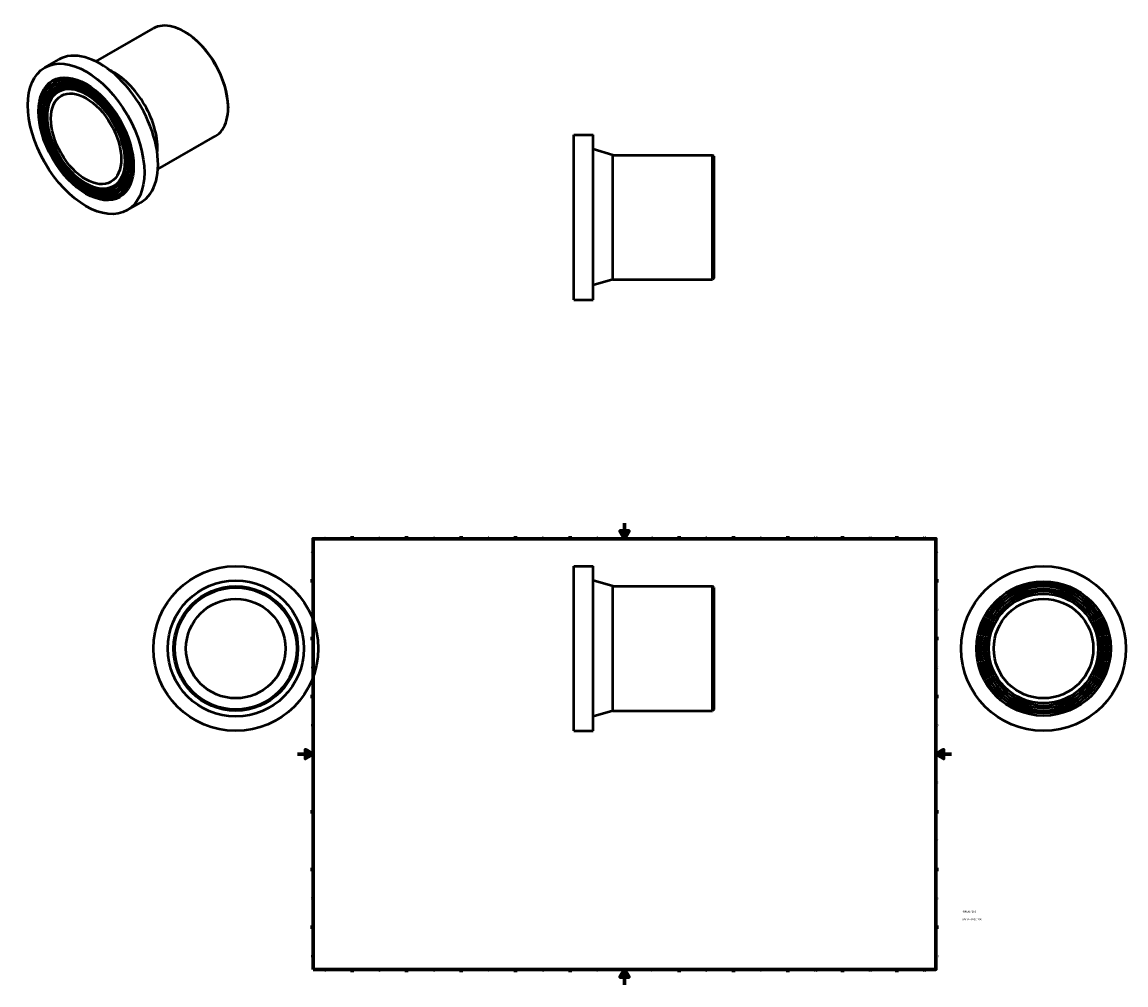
# Model space of a CAD drawing. Header units: millimetres. Extents: x -354 to 1065, y -1011 to 1239.
# Tile 3 of 3: x -354 to 1065, y 0 to 1239. Entities that reach past the tile are written whole.
import ezdxf

# ---------------------------------------------------------------- set-up
doc = ezdxf.new("R2010")
doc.units = ezdxf.units.MM
for name, color, linetype, lineweight in [('Border (ANSI)', 7, 'Continuous', 70), ('Title (ISO)', 7, 'Continuous', 50), ('Visible (ANSI)', 7, 'Continuous', 50)]:
    doc.layers.add(name, color=color, linetype=linetype, lineweight=lineweight)
doc.styles.add('Note Text (ANSI)', font='tahoma.ttf')
doc.styles.add('Note Text (ISO)', font='tahoma.ttf')

# ---------------------------------------------------------------- blocks, each defined once
blk = doc.blocks.new('Borders Default Border')
at = {"layer": 'Border (ANSI)'}
for p, q in [((70.1, 574), (70.1, 577.4)), ((140.2, 574), (140.2, 577.4)), ((210.2, 574), (210.2, 577.4)), ((280.3, 574), (280.3, 577.4)), ((350.4, 574), (350.4, 577.4)), ((490.6, 574), (490.6, 577.4)), ((560.7, 574), (560.7, 577.4)), ((630.8, 574), (630.8, 577.4)), ((700.8, 574), (700.8, 577.4)), ((770.9, 574), (770.9, 577.4)), ((20, 519.7), (16.6, 519.7)), ((821, 519.7), (824.4, 519.7)), ((20, 445.5), (16.6, 445.5)), ((821, 445.5), (824.4, 445.5)), ((20, 371.2), (16.6, 371.2)), ((821, 371.2), (824.4, 371.2)), ((20, 222.7), (16.6, 222.7)), ((821, 222.7), (824.4, 222.7)), ((20, 148.5), (16.6, 148.5)), ((821, 148.5), (824.4, 148.5)), ((20, 74.3), (16.6, 74.3)), ((821, 74.3), (824.4, 74.3)), ((70.1, 20), (70.1, 16.6)), ((140.2, 20), (140.2, 16.6)), ((210.2, 20), (210.2, 16.6)), ((280.3, 20), (280.3, 16.6)), ((350.4, 20), (350.4, 16.6)), ((490.6, 20), (490.6, 16.6)), ((560.7, 20), (560.7, 16.6)), ((630.8, 20), (630.8, 16.6)), ((700.8, 20), (700.8, 16.6)), ((770.9, 20), (770.9, 16.6))]:
    blk.add_line(p, q, dxfattribs=at)
at = {"layer": 'Border (ANSI)', "flags": 128}
for points in [[(420.5, 594), (420.5, 574), (414.7, 584), (426.3, 584), (420.5, 574)], [(20, 20), (20, 574), (821, 574), (821, 20), (20, 20)], [(0, 297), (20, 297), (10, 302.8), (10, 291.2), (20, 297)], [(841, 297), (821, 297), (831, 302.8), (831, 291.2), (821, 297)], [(420.5, 0), (420.5, 20), (414.7, 10), (426.3, 10), (420.5, 20)]]:
    blk.add_lwpolyline(points, dxfattribs=at)
at = {"layer": 'Border (ANSI)', "color": 230, "true_color": 0xff0080, "char_height": 3.05, "attachment_point": 7, "style": 'Note Text (ANSI)'}
for s, insert in [('1', (34.4, 574.4)), ('2', (104.2, 574.4)), ('3', (174.3, 574.3)), ('4', (244.2, 574.4)), ('5', (314.5, 574.3)), ('6', (384.5, 574.3)), ('7', (454.6, 574.4)), ('8', (524.6, 574.3)), ('9', (594.7, 574.3)), ('10', (664, 574.3)), ('11', (734, 574.4)), ('12', (804.1, 574.4)), ('A', (16.8, 555.4)), ('A', (821.6, 555.4)), ('B', (17.1, 481.1)), ('B', (822, 481.1)), ('C', (17, 406.8)), ('C', (821.8, 406.8)), ('D', (17, 332.6)), ('D', (821.8, 332.6)), ('E', (17.2, 258.4)), ('E', (822.1, 258.4)), ('F', (17.3, 184.1)), ('F', (822.1, 184.1)), ('G', (16.8, 109.8)), ('G', (821.7, 109.8)), ('H', (17, 35.6)), ('H', (821.8, 35.6)), ('1', (34.4, 16.6)), ('2', (104.2, 16.6)), ('3', (174.3, 16.5)), ('4', (244.2, 16.6)), ('5', (314.5, 16.5)), ('6', (384.5, 16.5)), ('7', (454.6, 16.6)), ('8', (524.6, 16.5)), ('9', (594.7, 16.5)), ('10', (664, 16.5)), ('11', (734, 16.6)), ('12', (804.1, 16.6))]:
    blk.add_mtext(s, dxfattribs=dict(at, insert=insert))
blk = doc.blocks.new('Title Blocks ISO')
at = {"layer": 'Title (ISO)', "color": 232, "true_color": 0xca0064, "style": 'Note Text (ISO)'}
for tag, p in [('PART_NUMBER_001', (34.2, 73.1)), ('DESCRIPTION_001', (34, 63.3))]:
    blk.add_attdef(tag, p, '', height=2.5, dxfattribs=at)

msp = doc.modelspace()

# ---------------------------------------------------------------- linework, layer by layer
at = {"layer": 'Visible (ANSI)'}
for p, q in [((-259.48, 1187.899), (-185.847, 1230.301)), ((-144.579, 1225.598), (-145.706, 1226.252)), ((-324.97, 1180.189), (-307.292, 1190.369)), ((-313.592, 1160.431), (-312.461, 1161.082)), ((-310.398, 1154.884), (-309.267, 1155.536)), ((-307.204, 1149.338), (-306.073, 1149.99)), ((-89.356, 1129.702), (-89.356, 1128.399)), ((355.348, 881.471), (355.348, 1093.471)), ((355.348, 1093.471), (380.348, 1093.471)), ((380.348, 881.471), (380.348, 1093.471)), ((-179.634, 1049.246), (-106.002, 1091.648)), ((405.348, 1067.471), (380.348, 1074.971)), ((405.348, 907.471), (405.348, 1067.471)), ((405.348, 1067.471), (533.748, 1067.471)), ((533.748, 907.471), (533.748, 1067.471)), ((535.348, 1065.871), (533.748, 1067.471)), ((535.348, 1065.871), (535.348, 909.071)), ((-236.941, 1027.323), (-235.809, 1027.975)), ((-233.747, 1021.777), (-232.615, 1022.429)), ((-230.553, 1016.231), (-229.422, 1016.883)), ((-219.175, 996.473), (-201.497, 1006.653)), ((535.348, 909.071), (533.748, 907.471)), ((405.348, 907.471), (380.348, 899.971)), ((405.348, 907.471), (533.748, 907.471)), ((355.348, 881.471), (380.348, 881.471)), ((355.348, 326.732), (355.348, 538.732)), ((355.348, 538.732), (380.348, 538.732)), ((380.348, 326.732), (380.348, 538.732)), ((405.348, 512.732), (380.348, 520.232)), ((405.348, 352.732), (405.348, 512.732)), ((405.348, 512.732), (533.748, 512.732)), ((533.748, 352.732), (533.748, 512.732)), ((535.348, 511.132), (533.748, 512.732)), ((535.348, 511.132), (535.348, 354.332)), ((405.348, 352.732), (380.348, 345.232)), ((405.348, 352.732), (533.748, 352.732)), ((535.348, 354.332), (533.748, 352.732)), ((355.348, 326.732), (380.348, 326.732))]:
    msp.add_line(p, q, dxfattribs=at)
for centre, radius in [((-79.541, 432.732), 106), ((959.464, 432.732), 106), ((-79.541, 432.732), 87.5), ((-79.541, 432.732), 80), ((959.464, 432.732), 86.4), ((959.464, 432.732), 83.2), ((959.464, 432.732), 80), ((-79.541, 432.732), 78.4), ((959.464, 432.732), 76.8), ((959.464, 432.732), 73.6), ((959.464, 432.732), 70.4), ((-79.541, 432.732), 64), ((959.464, 432.732), 64)]:
    msp.add_circle(centre, radius, dxfattribs=at)
for centre, major_axis, start_param, end_param in [((-145.925, 1160.975), (-39.923, 69.327), 3.14159264, 6.28318531), ((-144.793, 1161.626), (-39.124, 67.94), 3.92892453, 5.49585344), ((-254.395, 1098.511), (-52.897, 91.858), 3.14159265, 6.28318531), ((-270.941, 1088.982), (41.519, -72.1), 0, 3.14159265), ((-270.941, 1088.982), (38.326, -66.554), 0, 3.14159265), ((-236.717, 1108.691), (39.923, -69.327), 0.68930213, 2.45229052), ((-270.941, 1088.982), (43.116, -74.873), 3.15466235, 6.27011561), ((-270.941, 1088.982), (39.923, -69.327), 3.15570799, 6.26906997), ((-270.941, 1088.982), (36.729, -63.781), 3.1569355, 6.26784246), ((-270.941, 1088.982), (35.132, -61.007), 0, 3.14159265)]:
    msp.add_ellipse(centre, major_axis=major_axis, ratio=0.57809312, start_param=start_param, end_param=end_param, dxfattribs=at)
for major_axis in [(52.897, -91.858), (43.116, -74.873), (41.519, -72.1), (39.923, -69.327), (38.326, -66.554), (36.729, -63.781), (35.132, -61.007), (31.938, -55.461)]:
    msp.add_ellipse((-272.072, 1088.331), major_axis=major_axis, ratio=0.57809312, dxfattribs=at)

# ---------------------------------------------------------------- block references
msp.add_blockref('Borders Default Border', (0, 0))
msp.add_blockref('Title Blocks ISO', (821, 20)).add_auto_attribs({'PART_NUMBER_001': '490207160', 'DESCRIPTION_001': 'Stub Flange 160'})

doc.saveas('drawing.dxf')
